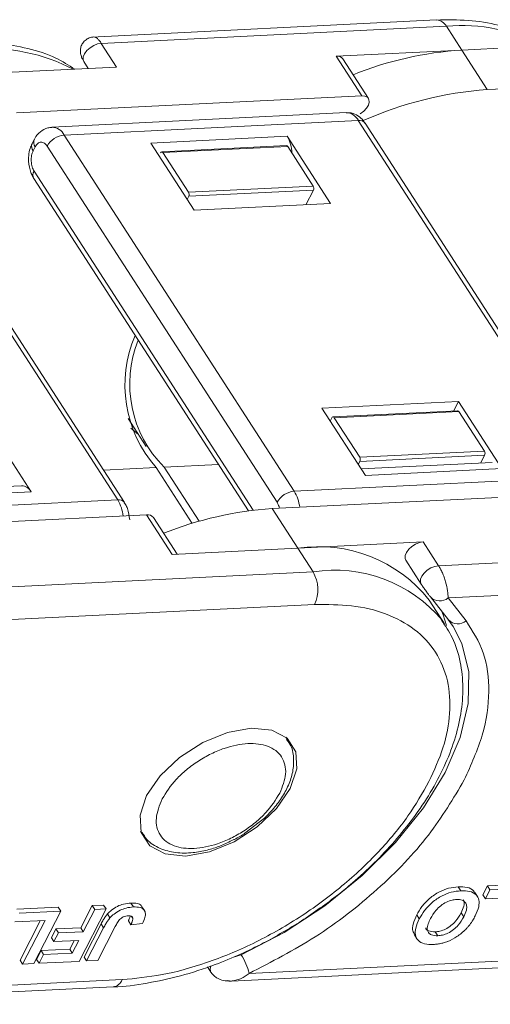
# Model space of a CAD drawing. Header units: millimetres. Extents: x 3187 to 3689, y -339 to 12.
# Tile 21 of 33: x 3499 to 3514, y -79 to -49. Entities that reach past the tile are written whole.
import ezdxf

# ---------------------------------------------------------------- set-up
doc = ezdxf.new("R2010")
doc.units = ezdxf.units.MM

msp = doc.modelspace()

# ---------------------------------------------------------------- linework, layer by layer
at = {"color": 7, "linetype": 'Continuous', "lineweight": 15}
for p, q in [((3511.984, -48.718), (3501.459, -49.239)), ((3501.757, -49.431), (3512.281, -48.91)), ((3512.281, -48.91), (3512.749, -49.634)), ((3502.225, -50.155), (3501.757, -49.431)), ((3516.577, -49.444), (3512.749, -49.634)), ((3508.92, -49.824), (3512.749, -49.634)), ((3508.92, -49.824), (3509.699, -51.031)), ((3513.528, -50.841), (3512.749, -49.634)), ((3502.225, -50.155), (3498.396, -50.345)), ((3501.224, -49.989), (3501.359, -50.198)), ((3509.905, -51.112), (3509.125, -49.905)), ((3524.051, -50.32), (3513.528, -50.841)), ((3509.699, -51.031), (3499.175, -51.552)), ((3509.225, -51.544), (3500.255, -51.988)), ((3500.626, -52.228), (3509.596, -51.783)), ((3509.596, -51.783), (3516.61, -62.65)), ((3516.816, -62.731), (3509.802, -51.865)), ((3507.64, -63.094), (3500.626, -52.228)), ((3507.426, -52.265), (3503.264, -52.471)), ((3508.751, -54.317), (3507.426, -52.265)), ((3495.244, -52.494), (3502.258, -63.36)), ((3499.712, -52.364), (3499.646, -52.492)), ((3500.103, -52.565), (3507.117, -63.431)), ((3504.589, -54.523), (3503.264, -52.471)), ((3507.404, -52.551), (3503.601, -52.74)), ((3502.463, -63.441), (3495.45, -52.575)), ((3499.679, -52.711), (3499.745, -52.583)), ((3503.564, -52.772), (3503.567, -52.767)), ((3507.442, -52.575), (3503.638, -52.764)), ((3503.638, -52.764), (3504.418, -53.971)), ((3507.442, -52.575), (3508.221, -53.783)), ((3506.385, -63.675), (3499.71, -53.332)), ((3499.699, -53.553), (3506.243, -63.693)), ((3504.418, -53.971), (3508.221, -53.783)), ((3504.424, -54.095), (3508.227, -53.907)), ((3507.997, -54.355), (3508.227, -53.907)), ((3504.424, -54.095), (3504.375, -54.191)), ((3508.751, -54.317), (3504.589, -54.523)), ((3508.485, -60.56), (3512.647, -60.354)), ((3512.497, -60.647), (3512.647, -60.354)), ((3512.647, -60.354), (3513.972, -62.406)), ((3508.485, -60.56), (3509.81, -62.613)), ((3512.626, -60.641), (3508.822, -60.829)), ((3512.663, -60.665), (3508.859, -60.853)), ((3512.663, -60.665), (3513.442, -61.872)), ((3502.574, -60.88), (3503.121, -61.727)), ((3508.738, -60.952), (3508.788, -60.857)), ((3508.859, -60.853), (3509.639, -62.06)), ((3498.295, -61.065), (3499.62, -63.117)), ((3502.888, -61.367), (3502.658, -61.171)), ((3509.639, -62.06), (3513.442, -61.872)), ((3509.645, -62.185), (3513.448, -61.996)), ((3513.327, -62.232), (3513.448, -61.996)), ((3501.823, -62.449), (3503.428, -62.37)), ((3503.428, -62.37), (3504.528, -64.074)), ((3503.671, -62.358), (3505.329, -62.276)), ((3504.739, -64.012), (3503.671, -62.358)), ((3509.645, -62.185), (3509.596, -62.281)), ((3513.675, -62.215), (3509.681, -62.413)), ((3509.81, -62.613), (3513.972, -62.406)), ((3516.61, -62.65), (3507.64, -63.094)), ((3499.323, -62.925), (3495.328, -63.123)), ((3502.258, -63.36), (3493.287, -63.804)), ((3495.458, -63.323), (3499.62, -63.117)), ((3506.968, -63.625), (3517.492, -63.104)), ((3507.748, -64.833), (3506.968, -63.625)), ((3492.616, -64.336), (3503.139, -63.815)), ((3503.139, -63.815), (3503.919, -65.022)), ((3504.067, -65.015), (3503.345, -63.896)), ((3507.748, -64.833), (3503.919, -65.022)), ((3507.748, -64.833), (3511.576, -64.643)), ((3507.748, -64.833), (3508.215, -65.557)), ((3512.044, -65.368), (3511.576, -64.643)), ((3522.567, -64.847), (3512.044, -65.368)), ((3511.043, -65.201), (3511.51, -65.926)), ((3508.215, -65.557), (3497.692, -66.078)), ((3511.518, -65.937), (3511.51, -65.926)), ((3522.617, -65.841), (3512.334, -66.35)), ((3511.793, -66.321), (3511.777, -66.298)), ((3511.793, -66.321), (3512.345, -67.02)), ((3512.334, -66.35), (3512.885, -67.049)), ((3508.264, -66.552), (3497.981, -67.061)), ((3512.226, -67.138), (3511.758, -66.413)), ((3512.155, -67.033), (3512.226, -67.138)), ((3512.329, -66.997), (3512.49, -67.223)), ((3507.387, -70.601), (3507.428, -70.658)), ((3507.43, -70.661), (3507.395, -70.607)), ((3506.139, -73.529), (3506.57, -73.192)), ((3502.986, -73.512), (3502.956, -73.461)), ((3502.959, -73.47), (3502.993, -73.524)), ((3513.532, -75.138), (3514.797, -75.076)), ((3512.722, -75.283), (3512.644, -75.162)), ((3513.228, -75.458), (3513.15, -75.337)), ((3513.395, -75.405), (3513.532, -75.138)), ((3513.473, -75.525), (3513.61, -75.259)), ((3513.61, -75.259), (3513.532, -75.138)), ((3513.61, -75.259), (3514.875, -75.196)), ((3502.658, -75.657), (3502.736, -75.777)), ((3513.395, -75.405), (3513.473, -75.525)), ((3514.393, -75.48), (3513.473, -75.525)), ((3499.179, -75.849), (3500.445, -75.786)), ((3499.257, -75.97), (3500.522, -75.907)), ((3500.522, -75.907), (3499.702, -77.505)), ((3500.445, -75.786), (3500.522, -75.907)), ((3501.901, -75.839), (3501.081, -77.437)), ((3501.131, -76.411), (3501.478, -75.735)), ((3501.209, -76.532), (3501.556, -75.856)), ((3501.478, -75.735), (3501.823, -75.718)), ((3501.556, -75.856), (3501.478, -75.735)), ((3501.556, -75.856), (3501.901, -75.839)), ((3501.823, -75.718), (3501.901, -75.839)), ((3501.943, -75.992), (3502.021, -76.112)), ((3503.074, -75.889), (3502.996, -75.769)), ((3512.81, -76.078), (3512.732, -75.958)), ((3500.041, -76.19), (3499.121, -76.236)), ((3499.279, -77.402), (3499.897, -76.198)), ((3499.357, -77.522), (3500.041, -76.19)), ((3501.231, -77.305), (3501.748, -76.297)), ((3501.748, -76.297), (3501.826, -76.418)), ((3502.583, -76.2), (3502.661, -76.32)), ((3502.661, -76.32), (3503.017, -76.283)), ((3502.683, -76.073), (3502.716, -76.124)), ((3511.376, -76.022), (3511.454, -76.142)), ((3500.235, -76.715), (3500.372, -76.449)), ((3500.313, -76.836), (3500.45, -76.57)), ((3500.372, -76.449), (3501.131, -76.411)), ((3500.372, -76.449), (3500.45, -76.57)), ((3500.45, -76.57), (3501.209, -76.532)), ((3501.131, -76.411), (3501.209, -76.532)), ((3501.309, -77.426), (3501.826, -76.418)), ((3502.185, -76.374), (3501.654, -77.409)), ((3512.019, -76.656), (3511.941, -76.535)), ((3500.235, -76.715), (3500.313, -76.836)), ((3501.072, -76.798), (3500.313, -76.836)), ((3500.795, -77.067), (3500.929, -76.806)), ((3500.873, -77.188), (3501.072, -76.798)), ((3511.306, -76.626), (3511.384, -76.746)), ((3499.784, -77.377), (3499.921, -77.11)), ((3499.921, -77.11), (3500.795, -77.067)), ((3499.921, -77.11), (3499.998, -77.231)), ((3499.998, -77.231), (3500.873, -77.188)), ((3500.795, -77.067), (3500.873, -77.188)), ((3499.279, -77.402), (3499.357, -77.522)), ((3499.784, -77.377), (3499.862, -77.497)), ((3499.862, -77.497), (3499.998, -77.231)), ((3501.081, -77.437), (3499.862, -77.497)), ((3501.231, -77.305), (3501.309, -77.426)), ((3501.654, -77.409), (3501.309, -77.426)), ((3506.024, -77.237), (3505.788, -77.305)), ((3516.745, -77.285), (3506.264, -77.803)), ((3499.702, -77.505), (3499.357, -77.522)), ((3504.998, -77.609), (3505.102, -77.77)), ((3505.106, -77.776), (3505.102, -77.77)), ((3505.723, -78.037), (3516.468, -77.505)), ((3502.393, -77.995), (3491.911, -78.514)), ((3491.371, -78.747), (3502.116, -78.215))]:
    msp.add_line(p, q, dxfattribs=at)
at = {"color": 7, "linetype": 'Continuous', "lineweight": 15, "flags": 128}
for points in [[(3501.757, -49.431), (3501.644, -49.45), (3501.525, -49.497), (3501.413, -49.567), (3501.317, -49.653), (3501.246, -49.748), (3501.206, -49.843), (3501.201, -49.93), (3501.224, -49.989)], [(3509.652, -51.577), (3509.759, -51.499), (3509.845, -51.408), (3509.904, -51.312), (3509.929, -51.22), (3509.918, -51.139), (3509.874, -51.077), (3509.798, -51.04), (3509.699, -51.031)], [(3511.576, -64.643), (3511.462, -64.663), (3511.344, -64.71), (3511.232, -64.779), (3511.136, -64.865), (3511.065, -64.96), (3511.025, -65.055), (3511.02, -65.142), (3511.043, -65.201)], [(3511.51, -65.926), (3511.488, -65.867), (3511.493, -65.78), (3511.532, -65.685), (3511.603, -65.59), (3511.699, -65.504), (3511.812, -65.434), (3511.93, -65.387), (3512.044, -65.368)], [(3512.141, -66.762), (3512.182, -66.862), (3512.287, -67.189)], [(3512.49, -67.223), (3512.756, -67.742), (3512.964, -68.608), (3512.947, -69.572), (3512.704, -70.604), (3512.244, -71.676), (3511.579, -72.756), (3510.728, -73.813), (3509.717, -74.818), (3508.573, -75.741), (3507.33, -76.555), (3506.024, -77.237)], [(3503.14, -72.382), (3503.556, -71.774), (3504.146, -71.215), (3504.851, -70.76), (3505.604, -70.452), (3506.329, -70.323), (3506.956, -70.385), (3507.424, -70.632), (3507.687, -71.04), (3507.719, -71.568), (3507.517, -72.165), (3507.101, -72.773), (3506.511, -73.332), (3505.806, -73.787), (3505.053, -74.094), (3504.328, -74.223), (3503.701, -74.161), (3503.233, -73.915), (3502.97, -73.507), (3502.938, -72.979), (3503.14, -72.382)]]:
    msp.add_lwpolyline(points, dxfattribs=at)
at = {"color": 7, "linetype": 'Continuous', "lineweight": 15}
for centre, radius, start, end in [((3511.966, -49.071), 0.354, 27.2197, 87.1444), ((3512.753, -54.216), 5.328, 62.0485, 95.0814), ((3498.401, -54.927), 5.328, 62.0485, 95.0814), ((3508.955, -50.036), 0.215, 37.615, 99.37), ((3513.474, -60.503), 10.893, 93.8204, 111.7596), ((3514.353, -62.188), 11.377, 94.1593, 113.9024), ((3509.203, -51.986), 0.443, 27.2197, 87.1444), ((3509.629, -52.002), 0.221, 38.5302, 98.4549), ((3500.69, -52.901), 0.676, 95.4428, 150.2318), ((3500.239, -52.421), 0.433, 26.5027, 88.2539), ((3506.539, -52.791), 1.032, 0.8963, 30.6808), ((3499.853, -52.573), 0.222, 158.8334, 218.4363), ((3499.918, -52.445), 0.222, 158.8334, 218.4363), ((3507.402, -52.596), 0.0443, 27.2191, 87.1512), ((3503.603, -52.779), 0.0384, 23.634, 162.0513), ((3499.884, -53.451), 0.211, 145.5815, 208.7809), ((3504.301, -54.039), 0.135, 335.4428, 30.2318), ((3508.104, -53.851), 0.135, 335.4428, 30.2318), ((3506.269, -59.858), 3.792, 156.4838, 221.4763), ((3506.194, -59.832), 3.57, 157.9294, 225.0254), ((3512.623, -60.685), 0.0443, 27.2191, 87.1512), ((3508.824, -60.868), 0.0384, 23.634, 162.0513), ((3513.325, -61.94), 0.135, 335.4428, 30.2318), ((3509.522, -62.128), 0.135, 335.4428, 30.2318), ((3499.305, -63.279), 0.354, 27.2197, 87.1444), ((3502.295, -63.568), 0.211, 36.8023, 100.0986), ((3501.204, -63.996), 1.231, 6.7909, 31.0913), ((3507.704, -63.767), 0.676, 95.4428, 150.2318), ((3506.586, -63.729), 1.231, 6.7909, 31.0913), ((3507.686, -74.459), 10.857, 93.7904, 111.7896), ((3503.174, -64.027), 0.215, 37.615, 99.37), ((3508.384, -69.096), 4.31, 38.4888, 98.4962), ((3508.891, -69.749), 4.246, 39.7754, 99.1586), ((3507.28, -66.102), 1.082, 335.4428, 30.2318), ((3512.079, -66.046), 0.396, 223.8325, 309.964), ((3512.631, -66.746), 0.396, 223.8325, 309.964), ((3504.51, -78.211), 1.8, 13.0909, 32.7597), ((3505.288, -77.671), 0.21, 152.7566, 207.9799), ((3502.063, -77.865), 0.355, 278.726, 338.441)]:
    msp.add_arc(centre, radius, start, end, dxfattribs=at)
for points, knots in [([(3515.299, -49.508), (3515.111, -49.387), (3514.685, -49.114), (3513.886, -48.86), (3512.97, -48.703), (3512.307, -48.714), (3511.983, -48.72)], [0, 0, 0, 0, 0.2106103, 0.4783907, 0.7447595, 1, 1, 1, 1]), ([(3501.531, -49.235), (3501.483, -49.242), (3501.386, -49.256), (3501.259, -49.336), (3501.168, -49.446), (3501.122, -49.567), (3501.115, -49.686), (3501.136, -49.8), (3501.174, -49.904), (3501.208, -49.962), (3501.224, -49.989)], [0, 0, 0, 0, 0.1365484, 0.2812114, 0.4208245, 0.5543205, 0.6823559, 0.8020917, 0.9090478, 1, 1, 1, 1]), ([(3501.531, -49.235), (3501.548, -49.237), (3501.581, -49.241), (3501.639, -49.282), (3501.698, -49.344), (3501.738, -49.402), (3501.757, -49.431)], [0, 0, 0, 0, 0.264939, 0.519106, 0.763669, 1, 1, 1, 1]), ([(3500.946, -50.218), (3500.759, -50.098), (3500.333, -49.825), (3499.534, -49.57), (3498.618, -49.414), (3497.955, -49.425), (3497.631, -49.43)], [0, 0, 0, 0, 0.21061, 0.478391, 0.74476, 1, 1, 1, 1]), ([(3509.798, -51.869), (3509.771, -51.827), (3509.703, -51.722), (3509.542, -51.607), (3509.368, -51.537), (3509.261, -51.551), (3509.229, -51.555)], [0, 0, 0, 0, 0.216234, 0.535795, 0.860612, 1, 1, 1, 1]), ([(3500.252, -51.999), (3500.21, -52), (3500.08, -52.002), (3499.888, -52.122), (3499.759, -52.26), (3499.719, -52.355), (3499.715, -52.366)], [0, 0, 0, 0, 0.184597, 0.55887, 0.947116, 1, 1, 1, 1]), ([(3499.649, -52.494), (3499.627, -52.541), (3499.573, -52.653), (3499.539, -52.838), (3499.539, -52.972), (3499.539, -53.029)], [0, 0, 0, 0, 0.28937, 0.696734, 1, 1, 1, 1]), ([(3499.745, -52.583), (3499.768, -52.547), (3499.804, -52.491), (3499.866, -52.454), (3499.917, -52.442), (3499.97, -52.449), (3500.035, -52.479), (3500.077, -52.531), (3500.103, -52.565)], [0, 0, 0, 0, 0.239443, 0.369379, 0.5, 0.629936, 0.760557, 1, 1, 1, 1]), ([(3499.71, -53.332), (3499.687, -53.29), (3499.653, -53.225), (3499.628, -53.115), (3499.618, -53.025), (3499.619, -52.935), (3499.633, -52.823), (3499.661, -52.755), (3499.679, -52.711)], [0, 0, 0, 0, 0.239443, 0.369379, 0.5, 0.629936, 0.760557, 1, 1, 1, 1]), ([(3499.539, -53.029), (3499.556, -53.147), (3499.579, -53.31), (3499.65, -53.479), (3499.69, -53.531), (3499.703, -53.549)], [0, 0, 0, 0, 0.631314, 0.874609, 1, 1, 1, 1]), ([(3502.623, -63.965), (3502.606, -63.847), (3502.583, -63.684), (3502.512, -63.515), (3502.472, -63.463), (3502.459, -63.445)], [0, 0, 0, 0, 0.630799, 0.873896, 1, 1, 1, 1]), ([(3507.117, -63.431), (3507.14, -63.473), (3507.17, -63.528), (3507.185, -63.598), (3507.189, -63.614)], [0, 0, 0, 0, 0.757701, 1, 1, 1, 1]), ([(3512.044, -65.368), (3512.063, -65.4), (3512.103, -65.465), (3512.161, -65.584), (3512.214, -65.716), (3512.275, -65.904), (3512.329, -66.139), (3512.332, -66.281), (3512.334, -66.35)], [0, 0, 0, 0, 0.115349, 0.234722, 0.358791, 0.488149, 0.751597, 1, 1, 1, 1]), ([(3511.518, -65.937), (3511.526, -65.949), (3511.542, -65.974), (3511.573, -66.019), (3511.607, -66.068), (3511.658, -66.139), (3511.72, -66.224), (3511.758, -66.274), (3511.777, -66.298)], [0, 0, 0, 0, 0.09517, 0.195508, 0.310112, 0.437792, 0.718545, 1, 1, 1, 1]), ([(3511.751, -71.955), (3511.909, -71.607), (3512.235, -70.891), (3512.425, -69.842), (3512.359, -68.846), (3511.993, -67.972), (3511.348, -67.279), (3510.468, -66.808), (3509.434, -66.549), (3508.647, -66.551), (3508.264, -66.552)], [0, 0, 0, 0, 0.116516, 0.240011, 0.368641, 0.5, 0.631359, 0.759989, 0.883484, 1, 1, 1, 1]), ([(3507.865, -76.203), (3508.246, -75.942), (3508.782, -75.575), (3509.509, -74.971), (3510.093, -74.436), (3510.721, -73.769), (3511.299, -73.05), (3511.81, -72.285), (3512.231, -71.492), (3512.546, -70.685), (3512.742, -69.875), (3512.807, -69.072), (3512.722, -68.29), (3512.51, -67.587), (3512.246, -67.199), (3512.129, -67.026)], [0, 0, 0, 0, 0.103042, 0.1447648, 0.2135281, 0.2841026, 0.3590103, 0.4363071, 0.5153316, 0.5956625, 0.677097, 0.7596419, 0.8436362, 0.9300421, 1, 1, 1, 1]), ([(3512.885, -67.049), (3513.082, -67.36), (3513.481, -67.99), (3513.628, -69.189), (3513.451, -70.508), (3513.034, -71.441), (3512.828, -71.902)], [0, 0, 0, 0, 0.247221, 0.5, 0.752779, 1, 1, 1, 1]), ([(3503.612, -72.483), (3503.74, -72.281), (3503.936, -71.969), (3504.351, -71.585), (3504.713, -71.319), (3505.105, -71.097), (3505.622, -70.884), (3506.246, -70.757), (3506.77, -70.827), (3507.089, -70.999), (3507.268, -71.193), (3507.369, -71.436), (3507.401, -71.797), (3507.279, -72.105), (3507.2, -72.305)], [0, 0, 0, 0, 0.119721, 0.184895, 0.25, 0.315174, 0.380279, 0.5, 0.619721, 0.684895, 0.75, 0.815174, 0.880279, 1, 1, 1, 1]), ([(3506.57, -73.192), (3506.626, -73.151), (3506.763, -73.049), (3506.982, -72.812), (3507.237, -72.498), (3507.457, -72.109), (3507.602, -71.699), (3507.64, -71.274), (3507.585, -70.908), (3507.454, -70.732), (3507.409, -70.672)], [0, 0, 0, 0, 0.060149, 0.148189, 0.291639, 0.436317, 0.589216, 0.747499, 0.912914, 1, 1, 1, 1]), ([(3502.393, -77.995), (3502.794, -77.957), (3503.62, -77.879), (3504.981, -77.501), (3506.403, -76.917), (3507.811, -76.121), (3509.116, -75.165), (3510.235, -74.11), (3511.139, -73.026), (3511.551, -72.305), (3511.751, -71.955)], [0, 0, 0, 0, 0.116516, 0.240011, 0.368641, 0.5, 0.631359, 0.759989, 0.883484, 1, 1, 1, 1]), ([(3512.828, -71.902), (3512.492, -72.468), (3511.811, -73.618), (3510.221, -75.266), (3508.342, -76.737), (3506.949, -77.452), (3506.264, -77.803)], [0, 0, 0, 0, 0.245823, 0.5, 0.754177, 1, 1, 1, 1]), ([(3507.2, -72.305), (3507.073, -72.507), (3506.877, -72.82), (3506.462, -73.203), (3506.1, -73.469), (3505.708, -73.691), (3505.191, -73.904), (3504.566, -74.031), (3504.043, -73.961), (3503.724, -73.789), (3503.545, -73.595), (3503.443, -73.353), (3503.411, -72.991), (3503.533, -72.683), (3503.612, -72.483)], [0, 0, 0, 0, 0.119721, 0.184895, 0.25, 0.315174, 0.380279, 0.5, 0.619721, 0.684895, 0.75, 0.815174, 0.880279, 1, 1, 1, 1]), ([(3503.003, -73.495), (3503.047, -73.572), (3503.172, -73.79), (3503.538, -74.008), (3504.017, -74.138), (3504.512, -74.138), (3504.969, -74.054), (3505.369, -73.931), (3505.616, -73.812), (3505.738, -73.753)], [0, 0, 0, 0, 0.09968, 0.280235, 0.454892, 0.630162, 0.76665, 0.88494, 1, 1, 1, 1]), ([(3505.738, -73.753), (3505.766, -73.74), (3505.905, -73.68), (3506.035, -73.596), (3506.139, -73.529)], [0, 0, 0, 0, 0.203288, 1, 1, 1, 1]), ([(3511.376, -76.022), (3511.425, -75.936), (3511.523, -75.763), (3511.76, -75.51), (3512.053, -75.314), (3512.364, -75.191), (3512.548, -75.172), (3512.644, -75.162)], [0, 0, 0, 0, 0.204609, 0.411109, 0.621842, 0.801311, 1, 1, 1, 1]), ([(3511.454, -76.142), (3511.503, -76.056), (3511.601, -75.883), (3511.838, -75.63), (3512.131, -75.435), (3512.442, -75.312), (3512.626, -75.293), (3512.722, -75.283)], [0, 0, 0, 0, 0.204609, 0.411109, 0.621842, 0.801311, 1, 1, 1, 1]), ([(3512.644, -75.162), (3512.737, -75.164), (3512.923, -75.167), (3513.095, -75.242), (3513.132, -75.324), (3513.14, -75.343)], [0, 0, 0, 0, 0.432293, 0.870179, 1, 1, 1, 1]), ([(3512.722, -75.283), (3512.816, -75.284), (3513.005, -75.285), (3513.2, -75.391), (3513.287, -75.561), (3513.28, -75.785), (3513.203, -75.956), (3513.16, -76.051)], [0, 0, 0, 0, 0.205416, 0.413489, 0.592452, 0.772931, 1, 1, 1, 1]), ([(3501.943, -75.992), (3501.983, -75.951), (3502.071, -75.861), (3502.245, -75.753), (3502.453, -75.676), (3502.584, -75.664), (3502.658, -75.657)], [0, 0, 0, 0, 0.206429, 0.456722, 0.693973, 1, 1, 1, 1]), ([(3502.658, -75.657), (3502.729, -75.658), (3502.851, -75.66), (3502.962, -75.711), (3502.983, -75.759), (3502.989, -75.773)], [0, 0, 0, 0, 0.504908, 0.858157, 1, 1, 1, 1]), ([(3511.795, -76.133), (3511.845, -76.046), (3511.924, -75.909), (3512.104, -75.733), (3512.279, -75.624), (3512.448, -75.563), (3512.544, -75.553), (3512.586, -75.549)], [0, 0, 0, 0, 0.319264, 0.504624, 0.690858, 0.864593, 1, 1, 1, 1]), ([(3512.586, -75.549), (3512.649, -75.552), (3512.761, -75.556), (3512.864, -75.632), (3512.91, -75.738), (3512.896, -75.891), (3512.842, -76.009), (3512.81, -76.078)], [0, 0, 0, 0, 0.213943, 0.387352, 0.56015, 0.741367, 1, 1, 1, 1]), ([(3512.794, -75.555), (3512.805, -75.575), (3512.835, -75.63), (3512.816, -75.771), (3512.763, -75.889), (3512.732, -75.958)], [0, 0, 0, 0, 0.199624, 0.5293772, 1, 1, 1, 1]), ([(3501.748, -76.297), (3501.76, -76.276), (3501.782, -76.233), (3501.814, -76.176), (3501.846, -76.125), (3501.876, -76.08), (3501.907, -76.036), (3501.931, -76.006), (3501.943, -75.992)], [0, 0, 0, 0, 0.20827, 0.416707, 0.561481, 0.706573, 0.852825, 1, 1, 1, 1]), ([(3502.021, -76.112), (3502.061, -76.072), (3502.149, -75.982), (3502.323, -75.874), (3502.531, -75.797), (3502.662, -75.784), (3502.736, -75.777)], [0, 0, 0, 0, 0.206429, 0.456722, 0.693973, 1, 1, 1, 1]), ([(3502.736, -75.777), (3502.809, -75.778), (3502.932, -75.779), (3503.055, -75.847), (3503.11, -75.953), (3503.098, -76.105), (3503.045, -76.221), (3503.017, -76.283)], [0, 0, 0, 0, 0.24093, 0.409491, 0.578642, 0.775105, 1, 1, 1, 1]), ([(3512.732, -75.958), (3512.682, -76.045), (3512.605, -76.181), (3512.427, -76.353), (3512.258, -76.458), (3512.088, -76.521), (3511.988, -76.53), (3511.941, -76.535)], [0, 0, 0, 0, 0.319417, 0.499226, 0.680002, 0.847806, 1, 1, 1, 1]), ([(3501.826, -76.418), (3501.837, -76.397), (3501.86, -76.354), (3501.892, -76.297), (3501.923, -76.246), (3501.953, -76.201), (3501.984, -76.156), (3502.009, -76.127), (3502.021, -76.112)], [0, 0, 0, 0, 0.20827, 0.416707, 0.561481, 0.706573, 0.852825, 1, 1, 1, 1]), ([(3502.116, -78.214), (3502.126, -78.214), (3502.456, -78.218), (3503.146, -78.112), (3504.177, -77.895), (3505.135, -77.583), (3505.983, -77.233), (3506.873, -76.806), (3507.481, -76.436), (3507.865, -76.203)], [0, 0, 0, 0, 0.0052362, 0.1861897, 0.3605314, 0.5410876, 0.6730228, 0.7940491, 1, 1, 1, 1]), ([(3502.185, -76.374), (3502.206, -76.335), (3502.249, -76.255), (3502.316, -76.156), (3502.396, -76.093), (3502.467, -76.061), (3502.528, -76.048), (3502.566, -76.046), (3502.577, -76.045)], [0, 0, 0, 0, 0.2722235, 0.5466231, 0.6591264, 0.7710806, 0.9347916, 1, 1, 1, 1]), ([(3502.577, -76.045), (3502.591, -76.045), (3502.62, -76.044), (3502.654, -76.052), (3502.68, -76.064), (3502.698, -76.08), (3502.71, -76.1), (3502.714, -76.116), (3502.716, -76.124)], [0, 0, 0, 0, 0.199415, 0.404779, 0.549305, 0.697938, 0.847272, 1, 1, 1, 1]), ([(3502.583, -76.2), (3502.588, -76.189), (3502.598, -76.168), (3502.611, -76.135), (3502.623, -76.102), (3502.633, -76.073), (3502.635, -76.056), (3502.636, -76.05)], [0, 0, 0, 0, 0.208569, 0.417309, 0.643026, 0.869386, 1, 1, 1, 1]), ([(3502.716, -76.124), (3502.717, -76.136), (3502.718, -76.161), (3502.709, -76.198), (3502.698, -76.231), (3502.687, -76.261), (3502.675, -76.29), (3502.666, -76.31), (3502.661, -76.32)], [0, 0, 0, 0, 0.205288, 0.416473, 0.561717, 0.70725, 0.853541, 1, 1, 1, 1]), ([(3511.316, -76.62), (3511.294, -76.584), (3511.239, -76.498), (3511.258, -76.287), (3511.334, -76.116), (3511.376, -76.022)], [0, 0, 0, 0, 0.233431, 0.573229, 1, 1, 1, 1]), ([(3511.886, -76.922), (3511.792, -76.921), (3511.603, -76.919), (3511.41, -76.811), (3511.323, -76.637), (3511.333, -76.409), (3511.411, -76.238), (3511.454, -76.142)], [0, 0, 0, 0, 0.203933, 0.41017, 0.593215, 0.773531, 1, 1, 1, 1]), ([(3512.019, -76.656), (3511.948, -76.653), (3511.829, -76.649), (3511.728, -76.567), (3511.687, -76.452), (3511.717, -76.299), (3511.77, -76.186), (3511.795, -76.133)], [0, 0, 0, 0, 0.241919, 0.409044, 0.576174, 0.800887, 1, 1, 1, 1]), ([(3512.81, -76.078), (3512.76, -76.165), (3512.683, -76.301), (3512.505, -76.474), (3512.336, -76.579), (3512.165, -76.641), (3512.066, -76.651), (3512.019, -76.656)], [0, 0, 0, 0, 0.319417, 0.499226, 0.680002, 0.847806, 1, 1, 1, 1]), ([(3513.16, -76.051), (3513.149, -76.072), (3513.127, -76.115), (3513.088, -76.181), (3513.044, -76.25), (3512.993, -76.321), (3512.937, -76.392), (3512.893, -76.438), (3512.872, -76.461)], [0, 0, 0, 0, 0.15395, 0.308181, 0.478699, 0.649961, 0.824203, 1, 1, 1, 1]), ([(3511.941, -76.535), (3511.872, -76.532), (3511.755, -76.526), (3511.666, -76.469), (3511.653, -76.426), (3511.65, -76.418)], [0, 0, 0, 0, 0.540739, 0.914295, 1, 1, 1, 1]), ([(3512.872, -76.461), (3512.83, -76.5), (3512.748, -76.579), (3512.569, -76.711), (3512.412, -76.797), (3512.308, -76.836), (3512.297, -76.841)], [0, 0, 0, 0, 0.2509005, 0.5021621, 0.9465313, 1, 1, 1, 1]), ([(3512.297, -76.841), (3512.27, -76.85), (3512.217, -76.868), (3512.143, -76.886), (3512.075, -76.901), (3512.011, -76.911), (3511.948, -76.918), (3511.907, -76.921), (3511.886, -76.922)], [0, 0, 0, 0, 0.185429, 0.37219, 0.527708, 0.683877, 0.841678, 1, 1, 1, 1]), ([(3505.106, -77.776), (3505.135, -77.813), (3505.189, -77.882), (3505.316, -77.967), (3505.495, -78.035), (3505.642, -78.036), (3505.727, -78.037)], [0, 0, 0, 0, 0.206269, 0.38248, 0.648247, 1, 1, 1, 1]), ([(3505.752, -78.035), (3505.705, -78.038), (3505.648, -78.043), (3505.596, -78.028), (3505.587, -78.026)], [0, 0, 0, 0, 0.8307759, 1, 1, 1, 1]), ([(3506.264, -77.803), (3506.184, -77.863), (3506.024, -77.982), (3505.843, -78.017), (3505.752, -78.035)], [0, 0, 0, 0, 0.497831, 1, 1, 1, 1])]:
    msp.add_open_spline(points, degree=3, knots=knots, dxfattribs=at)

doc.saveas('drawing.dxf')
